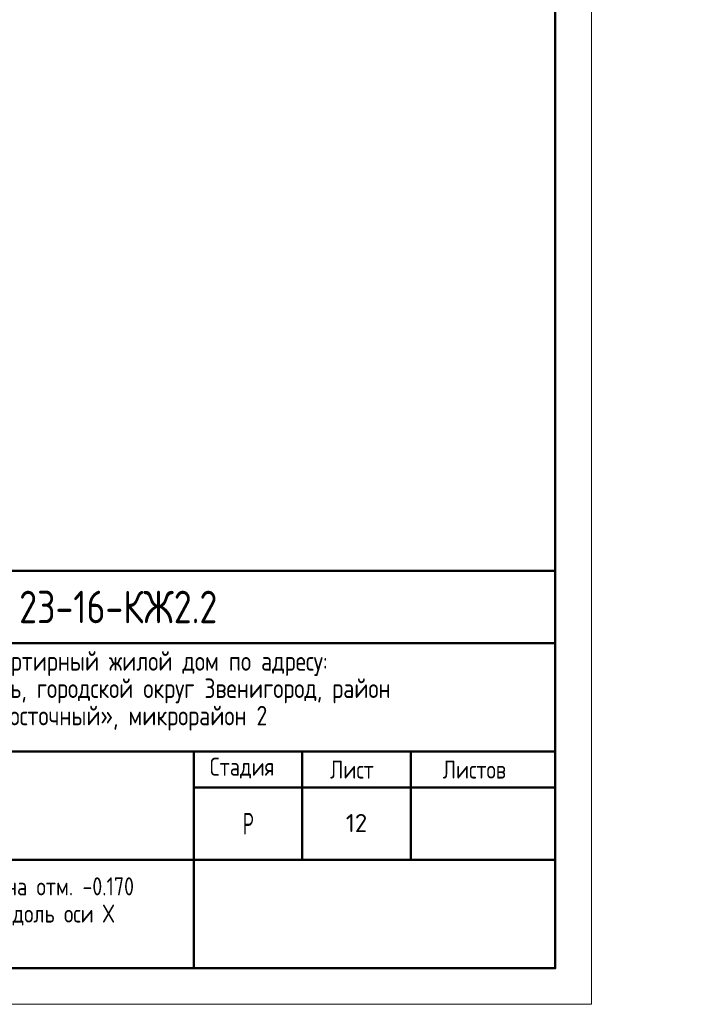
# Model space of a CAD drawing. Header units: millimetres. Extents: x 0 to 43617, y 0 to 59400.
# Tile 12 of 41: x 34091 to 43617, y 0 to 13632. Entities that reach past the tile are written whole.
import ezdxf

# ---------------------------------------------------------------- set-up
doc = ezdxf.new("R2010")
doc.units = ezdxf.units.MM
doc.layers.add('Standard', color=7, linetype='Continuous', lineweight=25)
doc.styles.add('GOST 2.304-81', font='txt')
doc.styles.add('ISOCPEUR', font='txt')

msp = doc.modelspace()

# ---------------------------------------------------------------- linework, layer by layer
at = {"layer": 'Standard', "color": 7, "linetype": 'Continuous', "lineweight": 50, "transparency": 33554687}
for p, q in [((23000, 6000), (41500, 6000)), ((29500, 5000), (41500, 5000)), ((29500, 3500), (41500, 3500)), ((36500, 2000), (36500, 3500)), ((38000, 2000), (38000, 3500)), ((39500, 2000), (39500, 3500)), ((36500, 3000), (41500, 3000)), ((29500, 2000), (41500, 2000)), ((36500, 500), (36500, 2000)), ((36500, 500), (36500, 2000))]:
    msp.add_line(p, q, dxfattribs=at)
at = {"layer": 'Standard', "color": 7, "linetype": 'Continuous', "lineweight": 25, "transparency": 33554687}
for p, q in [((41500, 500), (41500, 6000)), ((23000, 500), (41500, 500)), ((23000, 500), (41500, 500)), ((23000, 500), (41500, 500))]:
    msp.add_line(p, q, dxfattribs=at)
at = {"layer": 'Standard', "color": 7, "linetype": 'Continuous', "lineweight": 13, "transparency": 33554687}
msp.add_lwpolyline([(0, 0), (42000, 0), (42000, 59400), (0, 59400), (0, 0)], close=True, dxfattribs=at)
at = {"layer": 'Standard', "color": 7, "linetype": 'Continuous', "lineweight": 50, "transparency": 33554687}
msp.add_lwpolyline([(2000, 58900), (41500, 58900), (41500, 500), (2000, 500), (2000, 58900)], close=True, dxfattribs=at)

# ---------------------------------------------------------------- texts
at = {"layer": 'Standard', "color": 7, "linetype": 'Continuous', "lineweight": 50, "transparency": 33554687, "insert": (34083, 5275), "char_height": 450, "width": 3070.53, "attachment_point": 7, "style": 'GOST 2.304-81'}
msp.add_mtext('23-16-КЖ2.2', dxfattribs=at)
at = {"layer": 'Standard', "color": 7, "linetype": 'Continuous', "lineweight": 25, "transparency": 33554687, "attachment_point": 7, "style": 'GOST 2.304-81'}
for s, insert, char_height, width in [('Многоквартирный\\~жилой\\~дом\\~по\\~адресу:\\~', (32710, 4545), 270, 5717.08), ('Московская\\~область,\\~городской\\~округ\\~Звенигород,\\~район\\~', (31504, 4167), 270, 8136.21), ('«Восточный»,\\~микрорайон\\~2', (33597, 3789), 270, 3952.83), ('Стадия', (36721, 3125), 250, 1031.12), ('Лист', (38384, 3125), 250, 782.23), ('Листов', (39943, 3125), 250, 1066.51), ('Корпус\\~2', (32388, 2610), 270, 1362.88), ('\\W0.77;Р', (37177, 2350), 300, 262.92)]:
    msp.add_mtext(s, dxfattribs=dict(at, insert=insert, char_height=char_height, width=width))
at = {"layer": 'Standard', "color": 7, "linetype": 'Continuous', "lineweight": 13, "transparency": 33554687, "insert": (38750, 2510), "char_height": 250, "width": 393.75, "attachment_point": 5, "style": 'ISOCPEUR'}
msp.add_mtext('\\A1;{\\fISOCPEUR|i0|b0;\\H250.000000;\\W1.000000;\\C7;12}\\P', dxfattribs=at)
at = {"layer": 'Standard', "color": 7, "linetype": 'Continuous', "lineweight": 25, "transparency": 33554687, "insert": (33000, 1758), "char_height": 250, "width": 6391.88, "attachment_point": 2, "line_spacing_factor": 0.903614}
msp.add_mtext('\\A1;{\\fGOST 2.304-81|i0|b0;\\H250.000000;\\W1.000000;\\C7;Схема армирования плиты на отм. -0.170}\\P{\\fGOST 2.304-81|i0|b0;\\H250.000000;\\W1.000000;\\C7;верхнее дополнительное вдоль оси Х}\\P{\\fGOST 2.304-81|i0|b0;\\H250.000000;\\W1.000000;\\C7;(секции 3, 4)}\\P', dxfattribs=at)

doc.saveas('drawing.dxf')
